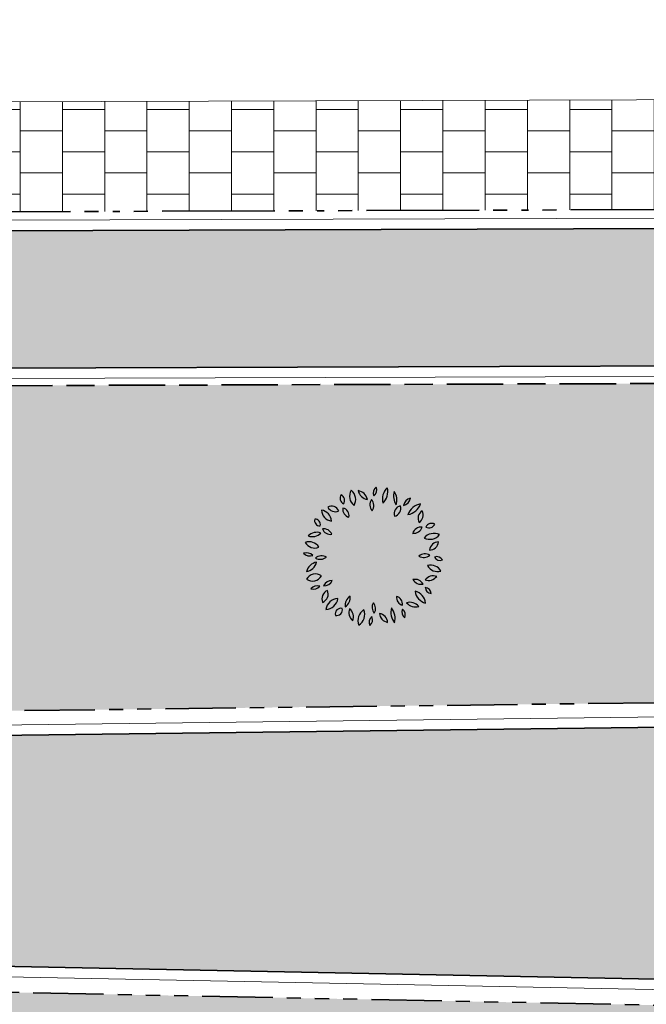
# Model space of a CAD drawing. Header units: metres. Extents: x 196651 to 397723, y 354703 to 710691.
# Tile 197 of 256: x 198011 to 198020, y 356127 to 356141. Entities that reach past the tile are written whole.
import ezdxf

# ---------------------------------------------------------------- set-up
doc = ezdxf.new("R2010")
doc.units = ezdxf.units.M
doc.header["$MEASUREMENT"] = 0
for name, pattern in [('VH-OPSLUITBAND_100X200', [16, 8, -2, 4, -2]), ('VH-RIJWIELPADBAND_410X225', [28, 16, -2, 2, -2, 0, -2, 2, -2]), ('VH-RWSBAND_110X220', [24, 10, -2, 2, -2, 2, -2, 2, -2]), ('VH-TROTTOIRBAND_180-200', [20, 10, -2, 2, -2, 2, -2])]:
    doc.linetypes.add(name, pattern=pattern)
doc.layers.add('N-WE-GR-BOOM', color=96, linetype='Continuous')
for name, color, linetype, lineweight in [('N-WE-GR-GRAS_BERM-A', 86, 'Continuous', 5), ('N-WE-VH-GOOT_TEGEL-G', 170, 'Continuous', 35), ('N-WE-VH-KANTOPSLUITING_OPSLUITBAND_100X200-G', 5, 'VH-OPSLUITBAND_100X200', 35), ('N-WE-VH-KANTOPSLUITING_RIJWIELPADBAND_410X250-G', 5, 'VH-RIJWIELPADBAND_410X225', 35), ('N-WE-VH-KANTOPSLUITING_TROTTOIRBAND_180 200-G', 6, 'VH-TROTTOIRBAND_180-200', 35), ('N-WE-VH-KANTOPSLUITING_TROTTOIRBAND_RWS_110 220-G', 6, 'VH-RWSBAND_110X220', 35), ('N-WE-VH-KANTVERHARDING-G', 1, 'Continuous', 5), ('N-WE-VH-VERHARDING_ASFALT_DEKLAAG-G_ZWART', 252, 'Continuous', 5), ('N-WE-VH-VERHARDING_TEGEL-A', 252, 'Continuous', 5), ('X-XX-AL-AANPIJLING-M', 7, 'Continuous', 18)]:
    doc.layers.add(name, color=color, linetype=linetype, lineweight=lineweight)
doc.layers.add('N-WE-VH-VERHARDING_ASFALT_DEKLAAG-G_ROOD', color=7, linetype='Continuous', lineweight=5, true_color=0xbf4040)
doc.styles.add('ATT', font='romans.shx')
doc.styles.add('NLCS-ISO-M200-T18', font='NLCS-ISO.ttf')
doc.dimstyles.new('NLCS-M200-T18-PIJL', dxfattribs={"dimscale": 0.2, "dimtxt": 1.8, "dimasz": 1.8, "dimexe": 2, "dimexo": 2, "dimgap": 0.7, "dimtad": 1, "dimzin": 0, "dimdsep": 46, "dimtxsty": 'NLCS-ISO-M200-T18', "dimcen": 0, "dimdle": 2, "dimse1": 1, "dimse2": 1, "dimclrd": 256, "dimclre": 256, "dimclrt": 256, "dimadec": 1, "dimazin": 0, "dimtfac": 1, "dimtofl": 0, "dimtmove": 1, "dimatfit": 0, "dimfxl": 2, "dimfxlon": 1, "dimtfillclr": 254, "dimtolj": 1, "dimtzin": 0, "dimlwd": 18, "dimlwe": 18, "dimarcsym": 0})
pattern_1 = [(0, (0, 0), (1, 1), [0.12, -0.8]), (45, (0.4, 0.2), (-0.113137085, 1.8667619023), [0.12, -0.8]), (30, (0.08, 0.12), (0.2274613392, 1.2860254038), [0.12, -0.8]), (15, (0.32, 0.48), (0.3856270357, 0.724494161), [0.12, -0.8]), (135, (0.16, 2), (-0.02828427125, -0.6505382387), [0.12, -0.8]), (150, (1.2, 0.4), (0.2156921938, -0.5864101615), [0.12, -0.8]), (165, (0.24, 0.04), (0.1434520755, -0.7010146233), [0.12, -0.8]), (85, (0.4, 0.4), (-0.8726773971, 1.0400164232), [0.12, -0.8]), (100, (0, 0), (-1.1121176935, 0.7787131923), [0.12, -0.8])]

# ---------------------------------------------------------------- blocks, each defined once
blk = doc.blocks.new('*D1781')
at = {"layer": 'Defpoints', "color": 0, "ltscale": 0.2, "transparency": 16777216}
for p in [(197993.332, 356139.678), (197993.337, 356138.119), (198023.793, 356138.212)]:
    blk.add_point(p, dxfattribs=at)
at = {"layer": 'X-XX-AL-AANPIJLING-M', "linetype": 'Continuous', "lineweight": 18, "ltscale": 0.2, "transparency": 16777216}
blk.add_line((198023.79, 356139.412), (198023.792, 356138.572), dxfattribs=at)
at = {"layer": 'X-XX-AL-AANPIJLING-M', "ltscale": 0.2, "transparency": 16777216}
for points in [[(198023.85, 356139.412), (198023.73, 356139.412), (198023.788, 356139.772)], [(198023.852, 356138.572), (198023.732, 356138.572), (198023.793, 356138.212)]]:
    blk.add_solid(points, dxfattribs=at)
at = {"layer": 'X-XX-AL-AANPIJLING-M', "ltscale": 0.2, "transparency": 16777216, "insert": (198023.486, 356138.991), "char_height": 0.36, "attachment_point": 5, "rotation": 90.176, "style": 'NLCS-ISO-M200-T18'}
blk.add_mtext('\\A1;1.50', dxfattribs=at)
blk = doc.blocks.new('12PPLT06')
at = {"color": 0, "linetype": 'ByBlock'}
for centre, radius, start, end in [((0.05, 0.4504), 0.0524, 125.40933, 202.71009), ((-0.0287, 0.4729), 0.0524, 305.40933, 22.71009), ((-0.1922, 0.4145), 0.0451, 146.81507, 244.01934), ((-0.2497, 0.3986), 0.0451, 326.81507, 64.01934), ((-0.0861, 0.4283), 0.0835, 149.47372, 231.75859), ((-0.2097, 0.4051), 0.0835, 329.47372, 51.75858), ((-0.1232, 0.388), 0.0817, 12.30596, 79.6849), ((-0.0287, 0.4858), 0.0817, 192.30596, 259.6849), ((0.1771, 0.4066), 0.1138, 133.81169, 194.30773), ((-0.0119, 0.4605), 0.1138, 313.81169, 14.30773), ((0.2574, 0.4291), 0.1143, 163.46423, 212.79056), ((0.0517, 0.3997), 0.1143, 343.46423, 32.79056), ((-0.2983, 0.2994), 0.0582, 25.45365, 116.6852), ((-0.2719, 0.3765), 0.0582, 205.45365, 296.6852), ((0.0406, 0.3679), 0.0664, 145.52479, 220.83273), ((-0.0643, 0.362), 0.0664, 325.52479, 40.83273), ((0.2043, 0.3048), 0.0573, 103.89139, 198.90395), ((0.1363, 0.3419), 0.0573, 283.89139, 18.90395), ((0.1966, 0.4279), 0.0672, 284.10036, 348.46502), ((0.2788, 0.3493), 0.0672, 104.10036, 168.46502), ((0.2234, 0.4134), 0.1178, 280.3005, 340.44765), ((0.3555, 0.258), 0.1178, 100.30051, 160.44765), ((-0.3791, 0.2477), 0.0818, 3.31893, 83.19036), ((-0.2877, 0.3337), 0.0818, 183.31893, 263.19036), ((-0.1618, 0.3339), 0.0557, 168.8066, 257.6391), ((-0.2284, 0.2903), 0.0557, 348.8066, 77.6391), ((0.3802, 0.2705), 0.064, 122.58173, 207.17999), ((0.2887, 0.2952), 0.064, 302.58173, 27.17999), ((-0.3813, 0.2555), 0.0369, 163.49335, 274.46973), ((-0.4137, 0.2292), 0.0369, 343.49335, 94.46973), ((0.3411, 0.1436), 0.0663, 86.02822, 161.36976), ((0.4133, 0.1914), 0.0446, 59.98145, 155.66759), ((0.395, 0.2484), 0.0446, 239.98145, 335.66759), ((-0.4032, 0.0875), 0.0847, 69.72014, 135.64891), ((-0.4345, 0.2262), 0.0847, 249.72014, 315.64891), ((-0.3535, 0.1338), 0.0631, 22.57231, 98.33354), ((-0.3043, 0.2205), 0.0631, 202.57231, 278.33354), ((0.2828, 0.2309), 0.0663, 266.02822, 341.36976), ((0.4301, 0.0727), 0.0919, 64.73526, 140.57811), ((0.3984, 0.2141), 0.0919, 244.73526, 320.57812), ((-0.456, 0.0247), 0.08, 30.94824, 110.57839), ((-0.4155, 0.1406), 0.08, 210.94824, 290.57839), ((0.3971, 0.1115), 0.0659, 270.25287, 353.52208), ((0.4629, 0.0381), 0.0659, 90.25287, 173.52208), ((-0.4752, -0.0367), 0.063, 44.25765, 108.59266), ((-0.4502, 0.067), 0.063, 224.25765, 288.59266), ((-0.3678, -0.0648), 0.0699, 60.50948, 129.29199), ((0.366, -0.0461), 0.065, 58.87476, 131.21352), ((0.3568, 0.0585), 0.065, 238.87476, 311.21352), ((-0.3857, -0.1306), 0.0923, 100.87616, 165.44791), ((-0.4925, -0.0167), 0.0923, 280.87616, 345.44791), ((-0.3777, 0.0502), 0.0699, 240.50949, 309.29199), ((0.4073, -0.1426), 0.0814, 29.1952, 106.7189), ((0.4549, -0.025), 0.0814, 209.1952, 286.7189), ((0.4502, -0.0453), 0.0446, 28.19814, 112.19179), ((0.4727, 0.0171), 0.0446, 208.19814, 292.19179), ((-0.4112, -0.1963), 0.0728, 54.97446, 151.37922), ((-0.4333, -0.1018), 0.0728, 234.97446, 331.37923), ((0.4251, -0.2125), 0.0753, 71.37117, 141.75354), ((-0.3988, -0.2663), 0.0584, 71.81925, 140.08176), ((-0.296, -0.2328), 0.0625, 87.17243, 157.23647), ((-0.3506, -0.1462), 0.0625, 267.17243, 337.23647), ((0.296, -0.2262), 0.0644, 28.80717, 103.91988), ((0.3369, -0.1326), 0.0644, 208.80716, 283.91988), ((0.39, -0.0945), 0.0753, 251.37117, 321.75354), ((-0.4254, -0.1734), 0.0584, 251.81925, 320.08176), ((-0.3008, -0.2997), 0.065, 113.47529, 203.45596), ((-0.3863, -0.266), 0.065, 293.47529, 23.45596), ((0.3924, -0.2358), 0.0968, 186.54869, 256.89113), ((0.2743, -0.3411), 0.0968, 6.54869, 76.89113), ((0.4104, -0.2204), 0.0422, 179.25572, 267.62866), ((0.3664, -0.2621), 0.0422, 359.25572, 87.62866), ((-0.2499, -0.3874), 0.0888, 91.63276, 172.02679), ((-0.3404, -0.2863), 0.0888, 271.63276, 352.02679), ((-0.1214, -0.3477), 0.0799, 122.88731, 186.72533), ((-0.2441, -0.29), 0.0799, 302.88731, 6.72533), ((0.0531, -0.3604), 0.0628, 148.78766, 221.59771), ((-0.0476, -0.3695), 0.0628, 328.78766, 41.59771), ((0.2218, -0.2894), 0.0586, 173.64998, 254.65145), ((0.148, -0.3394), 0.0586, 353.64998, 74.65145), ((0.258, -0.4052), 0.0806, 38.69621, 106.24155), ((0.2984, -0.2775), 0.0806, 218.69621, 286.24154), ((-0.2305, -0.4083), 0.041, 76.54191, 193.47743), ((-0.2609, -0.3779), 0.041, 256.54191, 13.47743), ((-0.0984, -0.3976), 0.0759, 159.11699, 230.36062), ((-0.2177, -0.429), 0.0759, 339.11699, 50.36062), ((-0.0199, -0.454), 0.0906, 122.11699, 201.72753), ((-0.1522, -0.4109), 0.0906, 302.11699, 21.72753), ((0.1123, -0.3978), 0.0705, 185.31956, 260.41897), ((0.0304, -0.4739), 0.0705, 5.31956, 80.41897), ((0.2468, -0.3953), 0.1233, 165.20711, 218.32175), ((0.0308, -0.4403), 0.1233, 345.20711, 38.32175), ((0.2555, -0.394), 0.0536, 156.77542, 231.28797), ((0.1727, -0.4147), 0.0536, 336.77542, 51.28797), ((0.0215, -0.4669), 0.0521, 129.7475, 206.0709), ((-0.0587, -0.4497), 0.0521, 309.7475, 26.0709)]:
    blk.add_arc(centre, radius, start, end, dxfattribs=at)
at = {"color": 0, "linetype": 'ByBlock', "style": 'ATT'}
for tag, p, flags in [('ITEM', (-0.9111, -3.0457), 3), ('ROOM_NUMBER', (-0.9111, -4.379), 1)]:
    blk.add_attdef(tag, p, '', height=1, dxfattribs=dict(at, flags=flags))

msp = doc.modelspace()

# ---------------------------------------------------------------- hatches: boundary and pattern name
at = {"layer": 'N-WE-GR-GRAS_BERM-A'}
h = msp.add_hatch(dxfattribs=at)
h.set_pattern_fill('AGR-GRAS_01', color=256, scale=0.04, pattern_type=2)
h.set_pattern_definition(pattern_1)
h.paths.add_polyline_path([(198002.755, 356133.399), (198005.104, 356131.064), (198011.041, 356131.058), (198024.697, 356131.227), (198024.731, 356131.626), (198024.815, 356132.622), (198024.934, 356132.612), (198025.196, 356135.724), (198011.036, 356135.678), (198004.894, 356135.684), (197994.498, 356135.652), (197994.504, 356133.732), (198002.754, 356133.757)])
h = msp.add_hatch(dxfattribs=at)
h.set_pattern_fill('AGR-GRAS_01', color=256, scale=0.04, pattern_type=2)
h.set_pattern_definition(pattern_1)
h.paths.add_polyline_path([(198023.675, 356118.823), (197974.173, 356123.589), (197950.023, 356126.213), (197937.637, 356127.317), (197884.311, 356133.112, 0.003613), (197882.76, 356133.269, 0.318684), (197874.942, 356128.759), (197875.896, 356128.785, 0.015836), (197877.154, 356128.86), (197885.774, 356129.648, -0.026297), (197888.621, 356129.758), (197906.377, 356129.508, -0.005309), (197908.576, 356129.454), (197908.577, 356129.474), (197909.576, 356129.434), (197909.576, 356129.434, -0.015826), (197916.115, 356128.932), (197936.647, 356126.701, 0.004591), (197938.472, 356126.519), (197950.545, 356125.431), (197951.541, 356125.342), (197955.595, 356124.976, -0.004591), (197957.489, 356124.788), (197996.208, 356120.581), (197997.2, 356120.453, -0.008349), (198000.633, 356120.022), (198012.841, 356118.281), (198022.11, 356116.959), (198022.124, 356117.058), (198023.114, 356116.917), (198023.51, 356116.861)])
h = msp.add_hatch(dxfattribs=at)
h.set_pattern_fill('AGR-GRAS_01', color=256, scale=0.04, pattern_type=2)
h.set_pattern_definition(pattern_1)
h.paths.add_polyline_path([(198024.325, 356126.802), (197995.763, 356127.366, -0.027831), (197973.188, 356128.554), (197954.324, 356130.604, -0.004123), (197951.044, 356130.988), (197950.916, 356129.808), (197974.565, 356127.238), (198024.017, 356123.135)])
at = {"layer": 'N-WE-VH-VERHARDING_ASFALT_DEKLAAG-G_ROOD'}
h = msp.add_hatch(color=256, dxfattribs=at)
edge = h.paths.add_edge_path()
edge.add_line((198011.035, 356135.928), (198028.243, 356135.984))
edge.add_line((198028.243, 356135.984), (198028.262, 356137.934))
edge.add_line((198028.262, 356137.934), (198011.033, 356137.878))
edge.add_line((198011.033, 356137.878), (198004.892, 356137.884))
edge.add_line((198004.892, 356137.884), (197983.514, 356137.818))
edge.add_arc((197983.483, 356147.968), 10.15, 261.1344, 270.176, ccw=False)
edge.add_line((197981.919, 356137.94), (197977.563, 356138.619))
edge.add_arc((197976.045, 356128.887), 9.85, 81.1344, 83.7975)
edge.add_line((197977.109, 356138.679), (197888.852, 356148.271))
edge.add_arc((197885.924, 356121.329), 27.1, 83.7975, 85.1019)
edge.add_line((197888.238, 356148.33), (197859.362, 356150.805))
edge.add_arc((197857.788, 356133.778), 17.1, 84.719, 95.045)
edge.add_line((197856.284, 356150.811), (197850.844, 356150.331))
edge.add_arc((197855.911, 356080.272), 70.242, 94.13713, 102.28686)
edge.add_line((197840.963, 356148.905), (197836.009, 356147.655))
edge.add_arc((197843.558, 356117.743), 30.85, 104.1635, 114.284)
edge.add_line((197830.87, 356145.863), (197815.858, 356139.09))
edge.add_line((197815.858, 356139.09), (197816.66, 356137.312))
edge.add_line((197816.66, 356137.312), (197831.672, 356144.086))
edge.add_arc((197843.558, 356117.743), 28.9, 104.1635, 114.284, ccw=False)
edge.add_line((197836.486, 356145.764), (197841.409, 356147.007))
edge.add_arc((197855.911, 356080.272), 68.292, 94.12426, 102.26025, ccw=False)
edge.add_line((197850.999, 356148.387), (197856.456, 356148.869))
edge.add_arc((197857.788, 356133.778), 15.15, 84.6951, 95.045, ccw=False)
edge.add_line((197859.189, 356148.863), (197888.072, 356146.387))
edge.add_arc((197885.924, 356121.329), 25.15, 83.7975, 85.1019, ccw=False)
edge.add_line((197888.642, 356146.332), (197976.899, 356136.74))
edge.add_arc((197976.045, 356128.887), 7.9, 81.1344, 83.7975, ccw=False)
edge.add_line((197977.263, 356136.692), (197981.618, 356136.013))
edge.add_arc((197983.483, 356147.968), 12.1, 261.1344, 270.176)
edge.add_line((197983.52, 356135.868), (198004.894, 356135.934))
edge.add_line((198004.894, 356135.934), (198011.035, 356135.928))
edge = h.paths.add_edge_path()
edge.add_arc((197735.003, 356097.342), 2.15, 118.9535, 140.4824)
edge.add_line((197733.345, 356098.71), (197731.522, 356097.701))
edge.add_arc((197719.855, 356118.789), 24.1, 293.8738, 298.9535, ccw=False)
edge.add_line((197729.609, 356096.751), (197729.231, 356096.584))
edge.add_arc((197729.054, 356095.959), 0.65, 74.1587, 113.8738)
edge.add_line((197728.791, 356096.553), (197708.133, 356087.41))
edge.add_arc((197831.421, 355808.854), 304.62, 113.87385, 126.26105)
edge.add_arc((197652.52, 356052.745), 2.15, 126.2609, 147.8646)
edge.add_arc((197831.421, 355808.854), 304.47, 126.41002, 127.37279)
edge.add_arc((197651.312, 356044.658), 7.75, 127.3728, 128.3922)
edge.add_arc((197646.718, 356049.603), 1.15, 100.9725, 132.9621)
edge.add_arc((197651.312, 356044.658), 7.9, 132.9021, 137.2814)
edge.add_line((197645.508, 356050.017), (197644.998, 356049.465))
edge.add_line((197644.998, 356049.465), (197643.565, 356050.788))
edge.add_line((197643.565, 356050.788), (197644.075, 356051.34))
edge.add_arc((197651.312, 356044.658), 9.85, 127.3728, 137.2815, ccw=False)
edge.add_arc((197831.421, 355808.854), 306.57, 113.87385, 127.37279, ccw=False)
edge.add_line((197707.344, 356089.193), (197728.759, 356098.671))
edge.add_arc((197719.855, 356118.789), 22, 293.8738, 298.9535)
edge.add_line((197730.506, 356099.539), (197734.603, 356101.806))
edge.add_arc((197748.158, 356077.305), 28, 113.5265, 118.9535, ccw=False)
edge.add_line((197736.981, 356102.978), (197748.679, 356108.071))
edge.add_line((197748.679, 356108.071), (197786.992, 356124.869))
edge.add_arc((197778.901, 356143.323), 20.15, 293.6748, 307.6944)
edge.add_arc((197803.364, 356111.676), 19.85, 114.284, 127.7136, ccw=False)
edge.add_line((197795.2, 356129.769), (197815.858, 356139.09))
edge.add_line((197815.858, 356139.09), (197816.66, 356137.312))
edge.add_line((197816.66, 356137.312), (197814.823, 356136.484))
edge.add_arc((197815.708, 356134.524), 2.15, 114.284, 135.8129)
edge.add_line((197814.166, 356136.022), (197808.312, 356133.381))
edge.add_arc((197808.415, 356131.234), 2.15, 92.7551, 114.284)
edge.add_line((197807.531, 356133.193), (197796.002, 356127.992))
edge.add_arc((197803.364, 356111.676), 17.9, 114.284, 127.7039)
edge.add_arc((197778.901, 356143.323), 22.1, 293.6748, 307.7039, ccw=False)
edge.add_line((197787.775, 356123.083), (197760.165, 356110.978))
edge.add_line((197760.165, 356110.978), (197749.46, 356106.284))
edge.add_line((197749.46, 356106.284), (197737.759, 356101.19))
edge.add_arc((197748.158, 356077.305), 26.05, 113.5265, 118.9535)
edge.add_line((197735.547, 356100.099), (197733.962, 356099.223))
at = {"layer": 'N-WE-VH-VERHARDING_ASFALT_DEKLAAG-G_ZWART'}
h = msp.add_hatch(color=256, dxfattribs=at)
h.paths.add_polyline_path([(198025.371, 356127.005), (198025.37, 356127.001), (198025.371, 356127.001)])
edge = h.paths.add_edge_path()
edge.add_line((197885.602, 356137.538), (197885.548, 356137.041))
edge.add_line((197885.548, 356137.041), (197923.043, 356132.967))
edge.add_line((197923.043, 356132.967), (197950.537, 356131.425))
edge.add_arc((197975.953, 356329.652), 199.85, 262.69345, 263.79843)
edge.add_line((197954.364, 356130.972), (197973.228, 356128.922))
edge.add_arc((197995.142, 356330.585), 202.85, 263.79843, 270.17646)
edge.add_line((197995.766, 356127.736), (198024.577, 356127.167))
edge.add_line((198024.577, 356127.167), (198024.889, 356130.879))
edge.add_line((198024.889, 356130.879), (198011.043, 356130.708))
edge.add_line((198011.043, 356130.708), (198004.902, 356130.714))
edge.add_line((198004.902, 356130.714), (197995.758, 356130.686))
edge.add_arc((197995.144, 356330.585), 199.9, 263.79843, 270.17598, ccw=False)
edge.add_line((197973.549, 356131.855), (197954.739, 356133.899))
edge.add_arc((197976.334, 356332.629), 199.9, 262.70225, 263.79843, ccw=False)
edge.add_line((197950.942, 356134.348), (197923.652, 356138.634))
edge.add_line((197923.652, 356138.634), (197890.878, 356142.196))
edge.add_line((197890.878, 356142.196), (197890.828, 356141.741))
edge.add_line((197890.828, 356141.741), (197889.493, 356140.667))
edge.add_line((197889.493, 356140.667), (197885.602, 356137.538))
at = {"layer": 'N-WE-VH-VERHARDING_TEGEL-A'}
h = msp.add_hatch(dxfattribs=at)
h.set_pattern_fill('AVH-TEGEL_300X300_HALFST', color=256, scale=2, style=0, pattern_type=2)
h.set_pattern_definition([(0, (0, 0), (0.6, 0.3), [0.6, -0.6]), (90, (0, 0), (-0.6, 4e-17), [])])
edge = h.paths.add_edge_path()
edge.add_line((197981.624, 356138.259), (197981.96, 356138.206))
edge.add_arc((197983.483, 356147.968), 9.88, 261.1344, 270.176)
edge.add_line((197983.513, 356138.088), (198004.892, 356138.154))
edge.add_line((198004.892, 356138.154), (198011.033, 356138.148))
edge.add_line((198011.033, 356138.148), (198030.786, 356138.212))
edge.add_line((198030.786, 356138.212), (198030.781, 356139.772))
edge.add_line((198030.781, 356139.772), (198011.031, 356139.708))
edge.add_line((198011.031, 356139.708), (198004.89, 356139.714))
edge.add_line((198004.89, 356139.714), (197981.774, 356139.643))
edge.add_line((197981.774, 356139.643), (197981.624, 356138.259))

# ---------------------------------------------------------------- linework, layer by layer
at = {"layer": 'N-WE-VH-GOOT_TEGEL-G', "flags": 128}
for points in [[(197859.362, 356150.805), (197888.238, 356148.33, -0.005692), (197888.852, 356148.271), (197919.604, 356144.929), (197977.109, 356138.679, -0.01162), (197977.563, 356138.619), (197981.919, 356137.94, 0.039472), (197983.514, 356137.818), (198004.892, 356137.884), (198011.033, 356137.878), (198021.432, 356137.912), (198031.277, 356137.944, 0.349206), (198041.141, 356145.842), (198043.496, 356156.195)], [(197921.399, 356142.772), (197976.899, 356136.74, -0.01162), (197977.263, 356136.692), (197981.618, 356136.013, 0.039472), (197983.52, 356135.868), (198004.894, 356135.934), (198011.035, 356135.928), (198028.228, 356135.984, -0.439962), (198029.378, 356134.738), (198029.068, 356131.048)], [(197889.554, 356142.34), (197923.183, 356138.685, -0.011891), (197924.118, 356138.561), (197950.942, 356134.348, 0.004783), (197954.739, 356133.899), (197973.549, 356131.855, 0.027835), (197995.758, 356130.686), (198004.902, 356130.714), (198011.043, 356130.708), (198026.63, 356130.901), (198029.068, 356131.048)], [(198028.569, 356126.908), (198025.444, 356127.15), (197995.766, 356127.736, -0.027837), (197973.228, 356128.922), (197954.364, 356130.972, -0.004821), (197950.537, 356131.425), (197923.043, 356132.967), (197883.362, 356137.279, 0.015935), (197876.202, 356137.816, 1), (197876.17, 356137.077, -0.015934), (197883.282, 356136.543), (197937.955, 356130.602), (197950.331, 356129.499), (197974.529, 356126.869), (198024.333, 356122.737), (198028.199, 356122.504)]]:
    msp.add_lwpolyline(points, format="xyb", dxfattribs=at)
at = {"layer": 'N-WE-VH-KANTOPSLUITING_OPSLUITBAND_100X200-G', "ltscale": 0.1, "flags": 128}
msp.add_lwpolyline([(198005.104, 356131.064), (198002.755, 356133.399), (198002.754, 356133.757), (197994.504, 356133.732), (197994.498, 356135.652), (198004.894, 356135.684), (198011.036, 356135.678), (198025.196, 356135.724), (198028.229, 356135.734, -0.439962), (198029.129, 356134.759), (198028.828, 356131.183)], format="xyb", dxfattribs=at)
at = {"layer": 'N-WE-VH-KANTOPSLUITING_RIJWIELPADBAND_410X250-G', "ltscale": 0.1, "flags": 128}
msp.add_lwpolyline([(197978.661, 356138.721), (197981.96, 356138.206, 0.039472), (197983.513, 356138.088), (198004.892, 356138.154), (198011.033, 356138.148), (198024.315, 356138.191)], format="xyb", dxfattribs=at)
at = {"layer": 'N-WE-VH-KANTOPSLUITING_TROTTOIRBAND_180 200-G', "ltscale": 0.1, "flags": 128}
msp.add_lwpolyline([(198005.462, 356131.063), (198011.041, 356131.058), (198024.697, 356131.227), (198024.731, 356131.626)], dxfattribs=at)
at = {"layer": 'N-WE-VH-KANTOPSLUITING_TROTTOIRBAND_RWS_110 220-G', "ltscale": 0.1, "flags": 128}
msp.add_lwpolyline([(197923.013, 356132.598), (197950.503, 356131.057, 0.004805), (197954.324, 356130.604), (197973.188, 356128.554, 0.027831), (197995.763, 356127.366), (198024.325, 356126.802), (198024.017, 356123.135), (197974.565, 356127.238), (197950.365, 356129.867), (197937.992, 356130.971), (197923.013, 356132.598)], format="xyb", dxfattribs=at)
at = {"layer": 'N-WE-VH-KANTVERHARDING-G', "flags": 128}
for points in [[(197859.375, 356150.954), (197888.251, 356148.48, -0.005692), (197888.868, 356148.42), (197919.621, 356145.078), (197977.126, 356138.828, -0.01162), (197977.586, 356138.767), (197981.942, 356138.088, 0.039472), (197983.514, 356137.968), (198004.892, 356138.034), (198011.033, 356138.028), (198031.276, 356138.094)], [(197921.383, 356142.623), (197976.883, 356136.591, -0.01162), (197977.24, 356136.544), (197981.595, 356135.865, 0.039472), (197983.52, 356135.718), (198004.894, 356135.784), (198011.035, 356135.778), (198028.229, 356135.834, -0.439962), (198029.228, 356134.75), (198027.924, 356119.235, -0.431241), (198024.511, 356116.516), (198012.827, 356118.182), (198000.618, 356119.923, 0.008349), (197997.189, 356120.354), (197957.476, 356124.669, 0.004591), (197955.585, 356124.857), (197938.461, 356126.4, -0.004591), (197936.634, 356126.582), (197916.102, 356128.813, 0.02355)], [(197889.57, 356142.489), (197923.199, 356138.835, -0.011891), (197924.142, 356138.709), (197950.963, 356134.497, 0.00478), (197954.756, 356134.048), (197973.565, 356132.004, 0.027835), (197995.757, 356130.836), (198004.901, 356130.864), (198011.042, 356130.858), (198026.624, 356131.051), (198028.929, 356131.19)], [(198028.557, 356126.758), (198025.437, 356127), (197995.765, 356127.586, -0.027835), (197973.212, 356128.773), (197954.348, 356130.823, -0.004815), (197950.523, 356131.276), (197923.031, 356132.818), (197883.346, 356137.13, 0.015935), (197876.196, 356137.666, 1), (197876.177, 356137.227, -0.015934), (197883.298, 356136.692), (197937.97, 356130.752), (197950.346, 356129.648), (197974.544, 356127.019), (198024.344, 356122.887)]]:
    msp.add_lwpolyline(points, format="xyb", dxfattribs=at)
msp.add_lwpolyline([(197981.774, 356139.643), (198004.89, 356139.714), (198011.031, 356139.708), (198030.781, 356139.772)], dxfattribs=at)

# ---------------------------------------------------------------- block references
at = {"layer": 'N-WE-GR-BOOM', "xscale": 2, "yscale": 2, "zscale": 2}
msp.add_blockref('12PPLT06', (198016.415, 356133.251), dxfattribs=at)

# ---------------------------------------------------------------- dimensions: what is measured, and where the dimension line sits
at = {"layer": 'X-XX-AL-AANPIJLING-M', "ltscale": 0.2}
dim = msp.add_linear_dim(base=(198023.793, 356138.212), p1=(197993.332, 356139.678), p2=(197993.337, 356138.119), angle=270.176, text='1.50', dimstyle='NLCS-M200-T18-PIJL', dxfattribs=at)
dim.commit()
dim.dimension.update_dxf_attribs({"geometry": '*D1781', "text_midpoint": (198023.166, 356138.99), "dimtype": 161})

doc.saveas('drawing.dxf')
